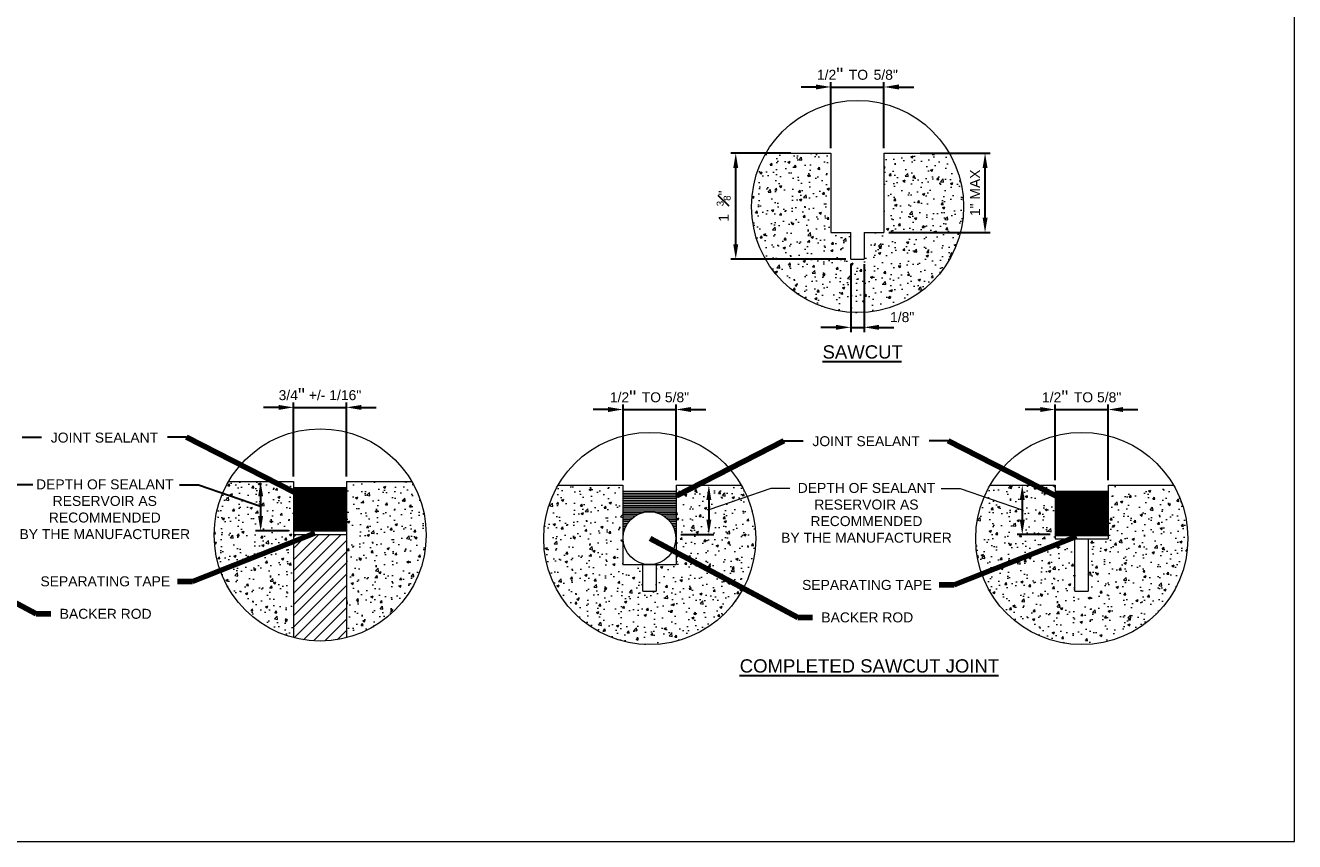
# Model space of a CAD drawing. Header units: inches. Extents: x -981 to -621, y 39 to 285.
# Tile 4 of 5: x -812 to -621, y 39 to 162. Entities that reach past the tile are written whole.
import ezdxf

# ---------------------------------------------------------------- set-up
doc = ezdxf.new("R2010")
doc.units = ezdxf.units.IN
doc.header["$MEASUREMENT"] = 0
doc.layers.get('DefPoints').update_dxf_attribs({"lineweight": 0})
for name, color, linetype, lineweight in [('C-Detl-Grph-Wt 0', 4, 'Continuous', 0), ('G-ANNO-DIMS', 2, 'Continuous', 0), ('G-ANNO-MASK', 1, 'Continuous', 0), ('G-ANNO-NOTE', 4, 'Continuous', 30), ('G-ANNO-PATT', 250, 'Continuous', 0), ('G-ANNO-TEXT', 2, 'Continuous', 30)]:
    doc.layers.add(name, color=color, linetype=linetype, lineweight=lineweight)
doc.layers.add('G-ANNO-NPLT', color=2, linetype='Continuous', lineweight=0, plot=False)
doc.styles.add("AEC_AC_05ArchDims-CC_1_1'", font='arial.ttf', dxfattribs={"height": 1.5})
doc.styles.add("AEC_AC_45Text-LeftTop_3-4_1'", font='arial.ttf', dxfattribs={"height": 2})
doc.styles.add('Style-Arial', font='arial.ttf')
doc.dimstyles.new("AEC_AC_05_Arch-Dims_1_1'", dxfattribs={"dimtxt": 1.5, "dimasz": 2.25, "dimexe": 0.75, "dimexo": 0.75, "dimgap": 0.75, "dimtad": 1, "dimdec": 4, "dimzin": 15, "dimdsep": 46, "dimlunit": 4, "dimtxsty": "AEC_AC_05ArchDims-CC_1_1'", "dimcen": 0.09, "dimclrd": 256, "dimclre": 256, "dimazin": 2, "dimtfac": 0.7, "dimtdec": 4, "dimtix": 1, "dimtmove": 1, "dimatfit": 3, "dimfxl": 1, "dimfrac": 1, "dimtolj": 1, "dimtzin": 15, "dimlwd": 30, "dimlwe": 30, "dimarcsym": 0})

# ---------------------------------------------------------------- blocks, each defined once
blk = doc.blocks.new('*D71')
at = {"layer": 'DefPoints', "color": 0, "transparency": 16777216}
for p in [(-705.11, 142.89), (-696.07, 142.89), (-687.77, 126.9)]:
    blk.add_point(p, dxfattribs=at)
at = {"layer": 'G-ANNO-DIMS', "lineweight": 30, "transparency": 16777216}
for p, q in [((-696.82, 142.89), (-705.86, 142.89)), ((-705.11, 129.15), (-705.11, 140.64)), ((-688.52, 126.9), (-705.86, 126.9))]:
    blk.add_line(p, q, dxfattribs=at)
at = {"layer": 'G-ANNO-DIMS', "transparency": 16777216}
for points in [[(-705.49, 140.64), (-704.74, 140.64), (-705.11, 142.89)], [(-705.49, 129.15), (-704.74, 129.15), (-705.11, 126.9)]]:
    blk.add_solid(points, dxfattribs=at)
at = {"layer": 'G-ANNO-DIMS', "color": 0, "lineweight": 30, "transparency": 16777216, "insert": (-706.94, 134.9), "char_height": 1.5, "attachment_point": 5, "rotation": 90, "style": "AEC_AC_05ArchDims-CC_1_1'"}
blk.add_mtext('\\A1;1  {\\H0.7x;\\S3#8;}"', dxfattribs=at)
blk = doc.blocks.new('*D72')
at = {"layer": 'DefPoints', "color": 0, "transparency": 16777216}
for p in [(-678.07, 142.89), (-667.52, 142.89), (-682.77, 130.9)]:
    blk.add_point(p, dxfattribs=at)
at = {"layer": 'G-ANNO-DIMS', "lineweight": 30, "transparency": 16777216}
for p, q in [((-677.32, 142.89), (-666.77, 142.89)), ((-667.52, 133.15), (-667.52, 140.64)), ((-682.02, 130.9), (-666.77, 130.9))]:
    blk.add_line(p, q, dxfattribs=at)
at = {"layer": 'G-ANNO-DIMS', "transparency": 16777216}
for points in [[(-667.89, 140.64), (-667.14, 140.64), (-667.52, 142.89)], [(-667.89, 133.15), (-667.14, 133.15), (-667.52, 130.9)]]:
    blk.add_solid(points, dxfattribs=at)
at = {"layer": 'G-ANNO-DIMS', "color": 0, "lineweight": 30, "transparency": 16777216, "insert": (-669.02, 136.9), "char_height": 1.5, "attachment_point": 5, "rotation": 90, "style": "AEC_AC_05ArchDims-CC_1_1'"}
blk.add_mtext('\\A1;1" MAX', dxfattribs=at)
blk = doc.blocks.new('*D63')
at = {"layer": 'DefPoints', "color": 0, "transparency": 16777216}
for p in [(-776.76, 93.4), (-776.76, 85.95), (-771.8, 85.95)]:
    blk.add_point(p, dxfattribs=at)
at = {"layer": 'G-ANNO-DIMS', "lineweight": 30, "transparency": 16777216}
for p, q in [((-776.76, 91.15), (-776.76, 88.2)), ((-772.55, 85.95), (-777.51, 85.95))]:
    blk.add_line(p, q, dxfattribs=at)
at = {"layer": 'G-ANNO-DIMS', "transparency": 16777216}
for points in [[(-777.13, 91.15), (-776.38, 91.15), (-776.76, 93.4)], [(-777.13, 88.2), (-776.38, 88.2), (-776.76, 85.95)]]:
    blk.add_solid(points, dxfattribs=at)
blk = doc.blocks.new('*D64')
at = {"layer": 'DefPoints', "color": 0, "transparency": 16777216}
for p in [(-661.91, 92.86), (-661.91, 85.41), (-656.96, 85.41)]:
    blk.add_point(p, dxfattribs=at)
at = {"layer": 'G-ANNO-DIMS', "lineweight": 30, "transparency": 16777216}
for p, q in [((-661.91, 90.61), (-661.91, 87.66)), ((-657.71, 85.41), (-662.66, 85.41))]:
    blk.add_line(p, q, dxfattribs=at)
at = {"layer": 'G-ANNO-DIMS', "transparency": 16777216}
for points in [[(-662.29, 90.61), (-661.54, 90.61), (-661.91, 92.86)], [(-662.29, 87.66), (-661.54, 87.66), (-661.91, 85.41)]]:
    blk.add_solid(points, dxfattribs=at)
blk = doc.blocks.new('*D78')
at = {"layer": 'DefPoints', "color": 0, "transparency": 16777216}
for p in [(-763.81, 104.57), (-771.8, 93.4), (-763.81, 93.4)]:
    blk.add_point(p, dxfattribs=at)
at = {"layer": 'G-ANNO-DIMS', "lineweight": 30, "transparency": 16777216}
for p, q in [((-771.8, 94.15), (-771.8, 105.32)), ((-763.81, 94.15), (-763.81, 105.32)), ((-774.05, 104.57), (-776.3, 104.57)), ((-771.8, 104.57), (-763.81, 104.57)), ((-761.56, 104.57), (-759.31, 104.57))]:
    blk.add_line(p, q, dxfattribs=at)
at = {"layer": 'G-ANNO-DIMS', "transparency": 16777216}
for points in [[(-774.05, 104.94), (-774.05, 104.19), (-771.8, 104.57)], [(-761.56, 104.94), (-761.56, 104.19), (-763.81, 104.57)]]:
    blk.add_solid(points, dxfattribs=at)
at = {"layer": 'G-ANNO-DIMS', "color": 0, "lineweight": 30, "transparency": 16777216, "insert": (-767.81, 106.4), "char_height": 1.5, "attachment_point": 5, "style": "AEC_AC_05ArchDims-CC_1_1'"}
blk.add_mtext('\\A1;3/4{\\H1.42857x;"} +/- 1/16" ', dxfattribs=at)
blk = doc.blocks.new('*D69')
at = {"layer": 'DefPoints', "color": 0, "transparency": 16777216}
for p in [(-709.17, 92.86), (-714.12, 85.41), (-709.17, 85.41)]:
    blk.add_point(p, dxfattribs=at)
at = {"layer": 'G-ANNO-DIMS', "lineweight": 30, "transparency": 16777216}
for p, q in [((-709.17, 90.61), (-709.17, 87.66)), ((-713.37, 85.41), (-708.42, 85.41))]:
    blk.add_line(p, q, dxfattribs=at)
at = {"layer": 'G-ANNO-DIMS', "transparency": 16777216}
for points in [[(-709.54, 90.61), (-708.79, 90.61), (-709.17, 92.86)], [(-709.54, 87.66), (-708.79, 87.66), (-709.17, 85.41)]]:
    blk.add_solid(points, dxfattribs=at)
blk = doc.blocks.new('*D80')
at = {"layer": 'DefPoints', "color": 0, "transparency": 16777216}
for p in [(-714.12, 104.25), (-722.11, 92.86), (-714.12, 92.86)]:
    blk.add_point(p, dxfattribs=at)
at = {"layer": 'G-ANNO-DIMS', "lineweight": 30, "transparency": 16777216}
for p, q in [((-724.36, 104.25), (-726.61, 104.25)), ((-722.11, 93.61), (-722.11, 105)), ((-722.11, 104.25), (-714.12, 104.25)), ((-714.12, 93.61), (-714.12, 105)), ((-711.87, 104.25), (-709.62, 104.25))]:
    blk.add_line(p, q, dxfattribs=at)
at = {"layer": 'G-ANNO-DIMS', "transparency": 16777216}
for points in [[(-724.36, 104.62), (-724.36, 103.87), (-722.11, 104.25)], [(-711.87, 104.62), (-711.87, 103.87), (-714.12, 104.25)]]:
    blk.add_solid(points, dxfattribs=at)
at = {"layer": 'G-ANNO-DIMS', "color": 0, "lineweight": 30, "transparency": 16777216, "insert": (-718.12, 106.08), "char_height": 1.5, "attachment_point": 5, "style": "AEC_AC_05ArchDims-CC_1_1'"}
blk.add_mtext('\\A1;1/2{\\H1.42857x;" }TO 5/8"', dxfattribs=at)
blk = doc.blocks.new('*D79')
at = {"layer": 'DefPoints', "color": 0, "transparency": 16777216}
for p in [(-648.96, 104.25), (-656.96, 92.86), (-648.96, 92.86)]:
    blk.add_point(p, dxfattribs=at)
at = {"layer": 'G-ANNO-DIMS', "lineweight": 30, "transparency": 16777216}
for p, q in [((-659.21, 104.25), (-661.46, 104.25)), ((-656.96, 93.61), (-656.96, 105)), ((-656.96, 104.25), (-648.96, 104.25)), ((-648.96, 93.61), (-648.96, 105)), ((-646.71, 104.25), (-644.46, 104.25))]:
    blk.add_line(p, q, dxfattribs=at)
at = {"layer": 'G-ANNO-DIMS', "transparency": 16777216}
for points in [[(-659.21, 104.62), (-659.21, 103.87), (-656.96, 104.25)], [(-646.71, 104.62), (-646.71, 103.87), (-648.96, 104.25)]]:
    blk.add_solid(points, dxfattribs=at)
at = {"layer": 'G-ANNO-DIMS', "color": 0, "lineweight": 30, "transparency": 16777216, "insert": (-652.96, 106.08), "char_height": 1.5, "attachment_point": 5, "style": "AEC_AC_05ArchDims-CC_1_1'"}
blk.add_mtext('\\A1;1/2{\\H1.42857x;" }TO 5/8" ', dxfattribs=at)
blk = doc.blocks.new('*D74')
at = {"layer": 'DefPoints', "color": 0, "transparency": 16777216}
for p in [(-682.77, 152.85), (-690.77, 142.89), (-682.77, 142.89)]:
    blk.add_point(p, dxfattribs=at)
at = {"layer": 'G-ANNO-DIMS', "lineweight": 30, "transparency": 16777216}
for p, q in [((-690.77, 143.64), (-690.77, 153.6)), ((-682.77, 143.64), (-682.77, 153.6)), ((-693.02, 152.85), (-695.27, 152.85)), ((-690.77, 152.85), (-682.77, 152.85)), ((-680.52, 152.85), (-678.27, 152.85))]:
    blk.add_line(p, q, dxfattribs=at)
at = {"layer": 'G-ANNO-DIMS', "transparency": 16777216}
for points in [[(-693.02, 153.23), (-693.02, 152.48), (-690.77, 152.85)], [(-680.52, 153.23), (-680.52, 152.48), (-682.77, 152.85)]]:
    blk.add_solid(points, dxfattribs=at)
at = {"layer": 'G-ANNO-DIMS', "color": 0, "lineweight": 30, "transparency": 16777216, "insert": (-686.77, 154.68), "char_height": 1.5, "attachment_point": 5, "style": "AEC_AC_05ArchDims-CC_1_1'"}
blk.add_mtext('\\A1;1/2{\\H1.42857x;" }TO{\\H1.42857x; }5/8"', dxfattribs=at)
blk = doc.blocks.new('*D73')
at = {"layer": 'DefPoints', "color": 0, "transparency": 16777216}
for p in [(-687.77, 126.9), (-685.77, 126.9), (-685.77, 116.63)]:
    blk.add_point(p, dxfattribs=at)
at = {"layer": 'G-ANNO-DIMS', "lineweight": 30, "transparency": 16777216}
for p, q in [((-687.77, 126.15), (-687.77, 115.88)), ((-685.77, 126.15), (-685.77, 115.88)), ((-690.02, 116.63), (-692.27, 116.63)), ((-687.77, 116.63), (-685.77, 116.63)), ((-683.52, 116.63), (-681.27, 116.63))]:
    blk.add_line(p, q, dxfattribs=at)
at = {"layer": 'G-ANNO-DIMS', "transparency": 16777216}
for points in [[(-690.02, 117.01), (-690.02, 116.26), (-687.77, 116.63)], [(-683.52, 117.01), (-683.52, 116.26), (-685.77, 116.63)]]:
    blk.add_solid(points, dxfattribs=at)
at = {"layer": 'G-ANNO-DIMS', "color": 0, "lineweight": 30, "transparency": 16777216, "insert": (-680.02, 118.16), "char_height": 1.5, "attachment_point": 5, "style": "AEC_AC_05ArchDims-CC_1_1'"}
blk.add_mtext('\\A1;1/8"', dxfattribs=at)

msp = doc.modelspace()

# ---------------------------------------------------------------- hatches: boundary and pattern name
at = {"layer": 'G-ANNO-PATT'}
h = msp.add_hatch(dxfattribs=at)
h.set_pattern_fill('AR-CONC', color=256, style=0, pattern_type=2)
h.set_pattern_definition([(50, (-694.247, 129.4916), (3.5863, -0.31376), [0.375, -4.125]), (355, (-694.247, 129.4916), (-0.69376, 3.76096), [0.3, -3.3]), (100.451, (-693.948, 129.4654), (2.89254, 3.4472), [0.3187, -3.5057]), (46.184, (-694.247, 130.4916), (5.3362, -0.8276), [0.5625, -6.1875]), (96.636, (-693.802, 130.4226), (4.6733, 4.8706), [0.47805, -5.2586]), (351.184, (-694.247, 130.4916), (4.6733, 4.8706), [0.45, -4.95]), (21, (-693.747, 130.2416), (2.98453, -2.0131), [0.375, -4.125]), (326, (-693.747, 130.2416), (1.2166, 3.62575), [0.3, -3.3]), (71.451, (-693.498, 130.0738), (4.2011, 1.61266), [0.3187, -3.5057]), (37.5, (-694.2469, 129.4916), (0.0608, 1.66447), [0, -3.26, 0, -3.35, 0, -3.3125]), (7.5, (-694.2469, 129.4916), (1.31535, 1.97206), [0, -1.91, 0, -3.185, 0, -1.2625]), (327.5, (-695.3619, 129.4916), (2.66911, -0.112774), [0, -1.25, 0, -3.9, 0, -5.175]), (317.5, (-695.8619, 129.4916), (2.91593, 0.50052), [0, -1.625, 0, -2.59, 0, -3.675])])
h.paths.add_polyline_path([(-672.92916, 142.89259), (-682.77138, 142.89259), (-682.77138, 130.90054), (-685.7694, 130.90054), (-685.7694, 126.90319), (-687.76807, 126.90319), (-687.76807, 130.90054), (-690.76608, 130.90054), (-690.76608, 142.89259), (-700.55166, 142.89259), (-700.55245, 142.89305, 1.740917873)])
h = msp.add_hatch(dxfattribs=at)
h.set_pattern_fill('AR-CONC', color=256, style=0, pattern_type=2)
h.set_pattern_definition([(50, (-775.321, 77.3886), (3.5863, -0.31376), [0.375, -4.125]), (355, (-775.321, 77.3886), (-0.69376, 3.76096), [0.3, -3.3]), (100.451, (-775.022, 77.3625), (2.89254, 3.4472), [0.3187, -3.5057]), (46.184, (-775.321, 78.3886), (5.3362, -0.8276), [0.5625, -6.1875]), (96.636, (-774.876, 78.3197), (4.6733, 4.8706), [0.478, -5.2586]), (351.184, (-775.321, 78.3886), (4.6733, 4.8706), [0.45, -4.95]), (21, (-774.821, 78.1386), (2.98453, -2.0131), [0.375, -4.125]), (326, (-774.821, 78.1386), (1.2166, 3.62575), [0.3, -3.3]), (71.451, (-774.5722, 77.971), (4.2011, 1.61266), [0.3187, -3.5057]), (37.5, (-775.3209, 77.3886), (0.0608, 1.66447), [0, -3.26, 0, -3.35, 0, -3.3125]), (7.5, (-775.321, 77.3886), (1.31535, 1.97206), [0, -1.91, 0, -3.185, 0, -1.2625]), (327.5, (-776.4359, 77.3886), (2.66911, -0.11277), [0, -1.25, 0, -3.9, 0, -5.175]), (317.5, (-776.936, 77.3886), (2.91593, 0.50052), [0, -1.625, 0, -2.59, 0, -3.675])])
h.paths.add_polyline_path([(-771.80461, 69.87584), (-771.80439, 69.87668), (-771.80439, 71.43755), (-771.80439, 73.13326), (-771.80439, 74.82896), (-771.80439, 76.52466), (-771.80439, 78.22195), (-771.80439, 79.91606), (-771.80439, 81.61335), (-771.80439, 83.30905), (-771.80439, 85.00634), (-771.80439, 85.41242), (-771.80439, 85.94698), (-771.80439, 86.07864), (-771.80439, 86.21189), (-771.80439, 86.34672), (-771.80439, 86.47838), (-771.80439, 86.61162), (-771.80439, 86.74487), (-771.80439, 86.87811), (-771.80439, 87.01136), (-771.80439, 87.1446), (-771.80439, 87.27785), (-771.80439, 87.40951), (-771.80439, 87.54434), (-771.80439, 87.67758), (-771.80439, 87.80924), (-771.80439, 87.94407), (-771.80439, 88.07573), (-771.80439, 88.20898), (-771.80439, 88.34381), (-771.80439, 88.47547), (-771.80439, 88.60871), (-771.80439, 88.74037), (-771.80439, 88.8752), (-771.80439, 89.00845), (-771.80439, 89.1401), (-771.80439, 89.27494), (-771.80439, 89.40659), (-771.80439, 89.53984), (-771.80439, 89.67467), (-771.80439, 89.80633), (-771.80439, 89.93957), (-771.80439, 90.07441), (-771.80439, 90.20606), (-771.80439, 90.33931), (-771.80439, 90.47414), (-771.80439, 90.6058), (-771.80439, 90.73904), (-771.80439, 90.87388), (-771.80439, 91.00553), (-771.80439, 91.13878), (-771.80439, 91.27361), (-771.80439, 91.40527), (-771.80439, 91.53851), (-771.80439, 91.67335), (-771.80439, 91.805), (-771.80439, 91.93825), (-771.80439, 92.07308), (-771.80439, 92.20474), (-771.80439, 92.33798), (-771.80439, 92.47282), (-771.80439, 93.40394), (-781.58838, 93.40394), (-781.58897, 93.40429, 0.496725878)])
h = msp.add_hatch(dxfattribs=at)
h.set_pattern_fill('AR-CONC', color=256, style=0, pattern_type=2)
h.set_pattern_definition([(50, (-759.4158, 78.9256), (3.5863, -0.31376), [0.375, -4.125]), (355, (-759.4158, 78.9256), (-0.69376, 3.761), [0.3, -3.3]), (100.451, (-759.117, 78.8995), (2.89254, 3.4472), [0.3187, -3.5057]), (46.184, (-759.4158, 79.9256), (5.3362, -0.8276), [0.5625, -6.1875]), (96.636, (-758.971, 79.8566), (4.6733, 4.8706), [0.478, -5.2586]), (351.184, (-759.416, 79.9256), (4.6733, 4.8706), [0.45, -4.95]), (21, (-758.9158, 79.6756), (2.98453, -2.0131), [0.375, -4.125]), (326, (-758.9158, 79.6756), (1.2166, 3.62575), [0.3, -3.3]), (71.451, (-758.667, 79.508), (4.2011, 1.61266), [0.3187, -3.5057]), (37.5, (-759.4158, 78.9256), (0.0608, 1.66447), [0, -3.26, 0, -3.35, 0, -3.3125]), (7.5, (-759.4158, 78.9256), (1.31535, 1.97206), [0, -1.91, 0, -3.185, 0, -1.2625]), (327.5, (-760.5308, 78.9256), (2.66911, -0.11277), [0, -1.25, 0, -3.9, 0, -5.175]), (317.5, (-761.0308, 78.9256), (2.91593, 0.50052), [0, -1.625, 0, -2.59, 0, -3.675])])
h.paths.add_polyline_path([(-753.96471, 93.40436), (-753.96542, 93.40394), (-763.80969, 93.40394), (-763.80969, 92.47282), (-763.80969, 92.33798), (-763.80969, 92.20474), (-763.80969, 92.07308), (-763.80969, 91.93825), (-763.80969, 91.805), (-763.80969, 91.67335), (-763.80969, 91.53851), (-763.80969, 91.40527), (-763.80969, 91.27361), (-763.80969, 91.13878), (-763.80969, 91.00553), (-763.80969, 90.87388), (-763.80969, 90.73904), (-763.80969, 90.6058), (-763.80969, 90.47414), (-763.80969, 90.33931), (-763.80969, 90.20606), (-763.80969, 90.07441), (-763.80969, 89.93957), (-763.80969, 89.80633), (-763.80969, 89.67467), (-763.80969, 89.53984), (-763.80969, 89.40659), (-763.80969, 89.27494), (-763.80969, 89.1401), (-763.80969, 89.00845), (-763.80969, 88.8752), (-763.80969, 88.74037), (-763.80969, 88.60871), (-763.80969, 88.47547), (-763.80969, 88.34381), (-763.80969, 88.20898), (-763.80969, 88.07573), (-763.80969, 87.94407), (-763.80969, 87.80924), (-763.80969, 87.67758), (-763.80969, 87.54434), (-763.80969, 87.40951), (-763.80969, 87.27785), (-763.80969, 87.1446), (-763.80969, 87.01136), (-763.80969, 86.87811), (-763.80969, 86.74487), (-763.80969, 86.61162), (-763.80969, 86.47838), (-763.80969, 86.34672), (-763.80969, 86.21189), (-763.80969, 86.07864), (-763.80969, 85.94698), (-763.80969, 85.41242), (-763.80969, 84.51936), (-763.80969, 82.82366), (-763.80969, 81.12796), (-763.80969, 79.43225), (-763.80969, 77.73655), (-763.80969, 76.03927), (-763.80969, 74.34515), (-763.80969, 72.64786), (-763.80969, 70.95216), (-763.80969, 69.86017, 0.49794942)])
h = msp.add_hatch(dxfattribs=at)
h.set_pattern_fill('AR-CONC', color=256, style=0, pattern_type=2)
h.set_pattern_definition([(50, (-727.1536, 82.1804), (3.5863, -0.31376), [0.375, -4.125]), (355, (-727.1536, 82.1804), (-0.69376, 3.76096), [0.3, -3.3]), (100.451, (-726.8547, 82.1543), (2.89254, 3.4472), [0.3187, -3.5057]), (46.184, (-727.1536, 83.1804), (5.3362, -0.8276), [0.5625, -6.1875]), (96.636, (-726.709, 83.1114), (4.6733, 4.8706), [0.47805, -5.2586]), (351.184, (-727.1536, 83.1804), (4.6733, 4.8706), [0.45, -4.95]), (21, (-726.6536, 82.9304), (2.98453, -2.0131), [0.375, -4.125]), (326, (-726.6536, 82.9304), (1.2166, 3.62575), [0.3, -3.3]), (71.451, (-726.405, 82.7626), (4.2011, 1.61266), [0.3187, -3.5057]), (37.5, (-727.1536, 82.1804), (0.0608, 1.66447), [0, -3.26, 0, -3.35, 0, -3.3125]), (7.5, (-727.1536, 82.1804), (1.31535, 1.97206), [0, -1.91, 0, -3.185, 0, -1.2625]), (327.5, (-728.2686, 82.1804), (2.66911, -0.112774), [0, -1.25, 0, -3.9, 0, -5.175]), (317.5, (-728.7686, 82.1804), (2.91593, 0.50052), [0, -1.625, 0, -2.59, 0, -3.675])])
h.paths.add_polyline_path([(-704.2748, 92.8646), (-704.27483, 92.86458), (-714.1191, 92.86458), (-714.1191, 91.93028), (-714.1191, 91.66538), (-714.1191, 91.39571), (-714.1191, 91.13081), (-714.1191, 90.86591), (-714.1191, 90.59624), (-714.1191, 90.33134), (-714.1191, 90.06644), (-714.1191, 89.79677), (-714.1191, 89.53187), (-714.1191, 89.26697), (-714.1191, 89.00048), (-714.1191, 88.7324), (-714.1191, 88.4675), (-714.1191, 88.20101), (-714.1191, 87.93293), (-714.1191, 87.66803), (-714.1191, 87.40154), (-714.1191, 87.13346), (-714.1191, 86.86856), (-714.1191, 86.60207), (-714.1191, 86.33399), (-714.1191, 86.06909), (-714.1191, 85.8026), (-714.1191, 85.53452), (-714.1191, 84.85475), (-714.1191, 80.87253), (-717.11711, 80.87253), (-717.11711, 76.87518), (-719.11579, 76.87518), (-719.11579, 80.87253), (-722.1138, 80.87253), (-722.1138, 84.85475), (-722.1138, 85.53452), (-722.1138, 85.8026), (-722.1138, 86.06909), (-722.1138, 86.33399), (-722.1138, 86.60207), (-722.1138, 86.86856), (-722.1138, 87.13346), (-722.1138, 87.40154), (-722.1138, 87.66803), (-722.1138, 87.93293), (-722.1138, 88.20101), (-722.1138, 88.4675), (-722.1138, 88.7324), (-722.1138, 89.00048), (-722.1138, 89.26697), (-722.1138, 89.53187), (-722.1138, 89.79677), (-722.1138, 90.06644), (-722.1138, 90.33134), (-722.1138, 90.59624), (-722.1138, 90.86591), (-722.1138, 91.13081), (-722.1138, 91.39571), (-722.1138, 91.66538), (-722.1138, 91.93028), (-722.1138, 92.86458), (-731.89718, 92.86458, 1.741032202)])
h = msp.add_hatch(dxfattribs=at)
h.set_pattern_fill('AR-CONC', color=256, style=0, pattern_type=2)
h.set_pattern_definition([(50, (-656.6648, 73.501), (3.5863, -0.31376), [0.375, -4.125]), (355, (-656.665, 73.501), (-0.69376, 3.76096), [0.3, -3.3]), (100.451, (-656.366, 73.4748), (2.89254, 3.4472), [0.3187, -3.5057]), (46.184, (-656.665, 74.501), (5.3362, -0.8276), [0.5625, -6.1875]), (96.636, (-656.22, 74.432), (4.6733, 4.8706), [0.47805, -5.2586]), (351.184, (-656.665, 74.501), (4.6733, 4.8706), [0.45, -4.95]), (21, (-656.1648, 74.251), (2.98453, -2.0131), [0.375, -4.125]), (326, (-656.165, 74.251), (1.2166, 3.62575), [0.3, -3.3]), (71.451, (-655.916, 74.0832), (4.2011, 1.61266), [0.3187, -3.5057]), (37.5, (-656.6648, 73.501), (0.0608, 1.66447), [0, -3.26, 0, -3.35, 0, -3.3125]), (7.5, (-656.6648, 73.501), (1.31535, 1.97206), [0, -1.91, 0, -3.185, 0, -1.2625]), (327.5, (-657.7798, 73.501), (2.66911, -0.112774), [0, -1.25, 0, -3.9, 0, -5.175]), (317.5, (-658.2798, 73.501), (2.91593, 0.50052), [0, -1.625, 0, -2.59, 0, -3.675])])
h.paths.add_polyline_path([(-639.12011, 92.86458), (-648.96388, 92.86458), (-648.96388, 91.93345), (-648.96388, 91.79862), (-648.96388, 91.66538), (-648.96388, 91.53372), (-648.96388, 91.39889), (-648.96388, 91.26564), (-648.96388, 91.13398), (-648.96388, 90.99915), (-648.96388, 90.86591), (-648.96388, 90.73425), (-648.96388, 90.601), (-648.96388, 90.46617), (-648.96388, 90.33451), (-648.96388, 90.20127), (-648.96388, 90.06644), (-648.96388, 89.93636), (-648.96388, 89.80153), (-648.96388, 89.6667), (-648.96388, 89.53663), (-648.96388, 89.4018), (-648.96388, 89.27014), (-648.96388, 89.13689), (-648.96388, 89.00206), (-648.96388, 88.8704), (-648.96388, 88.73716), (-648.96388, 88.6055), (-648.96388, 88.47067), (-648.96388, 88.33742), (-648.96388, 88.20577), (-648.96388, 88.07093), (-648.96388, 87.93769), (-648.96388, 87.80603), (-648.96388, 87.6712), (-648.96388, 87.53795), (-648.96388, 87.4063), (-648.96388, 87.27305), (-648.96388, 87.13822), (-648.96388, 87.00656), (-648.96388, 86.87332), (-648.96388, 86.73848), (-648.96388, 86.60841), (-648.96388, 86.47358), (-648.96388, 86.33875), (-648.96388, 86.20868), (-648.96388, 86.07385), (-648.96388, 85.94219), (-648.96388, 85.80894), (-648.96388, 85.67411), (-648.96388, 85.54245), (-648.96388, 85.40921), (-648.96388, 85.27755), (-648.96388, 84.74298), (-651.96189, 84.74298), (-651.96189, 76.87518), (-653.96057, 76.87518), (-653.96057, 84.74298), (-656.95858, 84.74298), (-656.95858, 85.27755), (-656.95858, 85.40921), (-656.95858, 85.54245), (-656.95858, 85.67411), (-656.95858, 85.80894), (-656.95858, 85.94219), (-656.95858, 86.07385), (-656.95858, 86.20868), (-656.95858, 86.33875), (-656.95858, 86.47358), (-656.95858, 86.60841), (-656.95858, 86.73848), (-656.95858, 86.87332), (-656.95858, 87.00656), (-656.95858, 87.13822), (-656.95858, 87.27305), (-656.95858, 87.4063), (-656.95858, 87.53795), (-656.95858, 87.6712), (-656.95858, 87.80603), (-656.95858, 87.93769), (-656.95858, 88.07093), (-656.95858, 88.20577), (-656.95858, 88.33742), (-656.95858, 88.47067), (-656.95858, 88.6055), (-656.95858, 88.73716), (-656.95858, 88.8704), (-656.95858, 89.00206), (-656.95858, 89.13689), (-656.95858, 89.27014), (-656.95858, 89.4018), (-656.95858, 89.53663), (-656.95858, 89.6667), (-656.95858, 89.80153), (-656.95858, 89.93636), (-656.95858, 90.06644), (-656.95858, 90.20127), (-656.95858, 90.33451), (-656.95858, 90.46617), (-656.95858, 90.601), (-656.95858, 90.73425), (-656.95858, 90.86591), (-656.95858, 90.99915), (-656.95858, 91.13398), (-656.95858, 91.26564), (-656.95858, 91.39889), (-656.95858, 91.53372), (-656.95858, 91.66538), (-656.95858, 91.79862), (-656.95858, 91.93345), (-656.95858, 92.86458), (-666.74249, 92.86458, 1.741030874)])

# ---------------------------------------------------------------- linework, layer by layer
at = {"layer": 'C-Detl-Grph-Wt 0'}
for p, q in [((-700.55166, 142.89259, 0.00197), (-690.76608, 142.89259, 0.00197)), ((-690.76608, 142.89259, 0.00197), (-690.76608, 130.90054, 0.00197)), ((-682.77138, 142.89259, 0.00197), (-682.77138, 130.90054, 0.00197)), ((-682.77138, 142.89259, 0.00197), (-672.9287, 142.89259, 0.00197)), ((-690.76608, 130.90054, 0.00197), (-687.76807, 130.90054, 0.00197)), ((-687.76807, 126.90319, 0.00197), (-687.76807, 130.90054, 0.00197)), ((-685.7694, 130.90054, 0.00197), (-685.7694, 126.90319, 0.00197)), ((-685.7694, 130.90054, 0.00197), (-682.77138, 130.90054, 0.00197)), ((-687.76807, 126.90319, 0.00197), (-685.7694, 126.90319, 0.00197)), ((-781.58838, 93.40394, 0.00197), (-771.80439, 93.40394, 0.00197)), ((-771.80439, 93.40394, 0.00197), (-771.80439, 69.87668, 0.00197)), ((-771.80439, 92.47282, 0.00197), (-763.80969, 92.47282, 0.00197)), ((-771.80439, 92.33798, 0.00197), (-763.80969, 92.33798, 0.00197)), ((-771.80439, 92.20474, 0.00197), (-763.80969, 92.20474, 0.00197)), ((-771.80439, 92.07308, 0.00197), (-763.80969, 92.07308, 0.00197)), ((-771.80439, 91.93825, 0.00197), (-763.80969, 91.93825, 0.00197)), ((-763.80969, 93.40394, 0.00197), (-763.80969, 69.85924, 0.00197)), ((-763.80969, 93.40394, 0.00197), (-753.96542, 93.40394, 0.00197)), ((-731.89779, 92.86458, 0.00197), (-722.1138, 92.86458, 0.00197)), ((-722.1138, 92.86458, 0.00197), (-722.1138, 80.87253, 0.00197)), ((-722.1138, 91.93028, 0.00197), (-714.1191, 91.93028, 0.00197)), ((-714.1191, 92.86458, 0.00197), (-714.1191, 80.87253, 0.00197)), ((-714.1191, 92.86458, 0.00197), (-704.27483, 92.86458, 0.00197)), ((-666.74257, 92.86458, 0.00197), (-656.95858, 92.86458, 0.00197)), ((-656.95858, 92.86458, 0.00197), (-656.95858, 84.74298, 0.00197)), ((-656.95858, 91.93345, 0.00197), (-648.96388, 91.93345, 0.00197)), ((-648.96388, 92.86458, 0.00197), (-648.96388, 84.74298, 0.00197)), ((-648.96388, 92.86458, 0.00197), (-639.11961, 92.86458, 0.00197)), ((-771.80439, 91.805, 0.00197), (-763.80969, 91.805, 0.00197)), ((-771.80439, 91.67335, 0.00197), (-763.80969, 91.67335, 0.00197)), ((-771.80439, 91.53851, 0.00197), (-763.80969, 91.53851, 0.00197)), ((-771.80439, 91.40527, 0.00197), (-763.80969, 91.40527, 0.00197)), ((-771.80439, 91.27361, 0.00197), (-763.80969, 91.27361, 0.00197)), ((-771.80439, 91.13878, 0.00197), (-763.80969, 91.13878, 0.00197)), ((-771.80439, 91.00553, 0.00197), (-763.80969, 91.00553, 0.00197)), ((-771.80439, 90.87388, 0.00197), (-763.80969, 90.87388, 0.00197)), ((-771.80439, 90.73904, 0.00197), (-763.80969, 90.73904, 0.00197)), ((-771.80439, 90.6058, 0.00197), (-763.80969, 90.6058, 0.00197)), ((-771.80439, 90.47414, 0.00197), (-763.80969, 90.47414, 0.00197)), ((-771.80439, 90.33931, 0.00197), (-763.80969, 90.33931, 0.00197)), ((-771.80439, 90.20606, 0.00197), (-763.80969, 90.20606, 0.00197)), ((-771.80439, 90.07441, 0.00197), (-763.80969, 90.07441, 0.00197)), ((-722.1138, 91.66538, 0.00197), (-714.1191, 91.66538, 0.00197)), ((-722.1138, 91.39571, 0.00197), (-714.1191, 91.39571, 0.00197)), ((-722.1138, 91.13081, 0.00197), (-714.1191, 91.13081, 0.00197)), ((-722.1138, 90.86591, 0.00197), (-714.1191, 90.86591, 0.00197)), ((-722.1138, 90.59624, 0.00197), (-714.1191, 90.59624, 0.00197)), ((-722.1138, 90.33134, 0.00197), (-714.1191, 90.33134, 0.00197)), ((-722.1138, 90.06644, 0.00197), (-714.1191, 90.06644, 0.00197)), ((-656.95858, 91.79862, 0.00197), (-648.96388, 91.79862, 0.00197)), ((-656.95858, 91.66538, 0.00197), (-648.96388, 91.66538, 0.00197)), ((-656.95858, 91.53372, 0.00197), (-648.96388, 91.53372, 0.00197)), ((-656.95858, 91.39889, 0.00197), (-648.96388, 91.39889, 0.00197)), ((-656.95858, 91.26564, 0.00197), (-648.96388, 91.26564, 0.00197)), ((-656.95858, 91.13398, 0.00197), (-648.96388, 91.13398, 0.00197)), ((-656.95858, 90.99915, 0.00197), (-648.96388, 90.99915, 0.00197)), ((-656.95858, 90.86591, 0.00197), (-648.96388, 90.86591, 0.00197)), ((-656.95858, 90.73425, 0.00197), (-648.96388, 90.73425, 0.00197)), ((-656.95858, 90.601, 0.00197), (-648.96388, 90.601, 0.00197)), ((-656.95858, 90.46617, 0.00197), (-648.96388, 90.46617, 0.00197)), ((-656.95858, 90.33451, 0.00197), (-648.96388, 90.33451, 0.00197)), ((-656.95858, 90.20127, 0.00197), (-648.96388, 90.20127, 0.00197)), ((-656.95858, 90.06644, 0.00197), (-648.96388, 90.06644, 0.00197)), ((-771.80439, 89.93957, 0.00197), (-763.80969, 89.93957, 0.00197)), ((-771.80439, 89.80633, 0.00197), (-763.80969, 89.80633, 0.00197)), ((-771.80439, 89.67467, 0.00197), (-763.80969, 89.67467, 0.00197)), ((-771.80439, 89.53984, 0.00197), (-763.80969, 89.53984, 0.00197)), ((-771.80439, 89.40659, 0.00197), (-763.80969, 89.40659, 0.00197)), ((-771.80439, 89.27494, 0.00197), (-763.80969, 89.27494, 0.00197)), ((-771.80439, 89.1401, 0.00197), (-763.80969, 89.1401, 0.00197)), ((-771.80439, 89.00845, 0.00197), (-763.80969, 89.00845, 0.00197)), ((-771.80439, 88.8752, 0.00197), (-763.80969, 88.8752, 0.00197)), ((-771.80439, 88.74037, 0.00197), (-763.80969, 88.74037, 0.00197)), ((-771.80439, 88.60871, 0.00197), (-763.80969, 88.60871, 0.00197)), ((-771.80439, 88.47547, 0.00197), (-763.80969, 88.47547, 0.00197)), ((-771.80439, 88.34381, 0.00197), (-763.80969, 88.34381, 0.00197)), ((-771.80439, 88.20898, 0.00197), (-763.80969, 88.20898, 0.00197)), ((-771.80439, 88.07573, 0.00197), (-763.80969, 88.07573, 0.00197)), ((-722.1138, 89.79677, 0.00197), (-714.1191, 89.79677, 0.00197)), ((-722.1138, 89.53187, 0.00197), (-714.1191, 89.53187, 0.00197)), ((-722.1138, 89.26697, 0.00197), (-714.1191, 89.26697, 0.00197)), ((-722.1138, 89.00048, 0.00197), (-714.1191, 89.00048, 0.00197)), ((-722.1138, 88.7324, 0.00197), (-719.03647, 88.7324, 0.00197)), ((-722.1138, 88.4675, 0.00197), (-719.80739, 88.4675, 0.00197)), ((-722.1138, 88.20101, 0.00197), (-720.2912, 88.20101, 0.00197)), ((-717.21863, 88.7324, 0.00197), (-714.1191, 88.7324, 0.00197)), ((-716.44771, 88.4675, 0.00197), (-714.1191, 88.4675, 0.00197)), ((-715.96549, 88.20101, 0.00197), (-714.1191, 88.20101, 0.00197)), ((-656.95858, 89.93636, 0.00197), (-648.96388, 89.93636, 0.00197)), ((-656.95858, 89.80153, 0.00197), (-648.96388, 89.80153, 0.00197)), ((-656.95858, 89.6667, 0.00197), (-648.96388, 89.6667, 0.00197)), ((-656.95858, 89.53663, 0.00197), (-648.96388, 89.53663, 0.00197)), ((-656.95858, 89.4018, 0.00197), (-648.96388, 89.4018, 0.00197)), ((-656.95858, 89.27014, 0.00197), (-648.96388, 89.27014, 0.00197)), ((-656.95858, 89.13689, 0.00197), (-648.96388, 89.13689, 0.00197)), ((-656.95858, 89.00206, 0.00197), (-648.96388, 89.00206, 0.00197)), ((-656.95858, 88.8704, 0.00197), (-648.96388, 88.8704, 0.00197)), ((-656.95858, 88.73716, 0.00197), (-648.96388, 88.73716, 0.00197)), ((-656.95858, 88.6055, 0.00197), (-648.96388, 88.6055, 0.00197)), ((-656.95858, 88.47067, 0.00197), (-648.96388, 88.47067, 0.00197)), ((-656.95858, 88.33742, 0.00197), (-648.96388, 88.33742, 0.00197)), ((-656.95858, 88.20577, 0.00197), (-648.96388, 88.20577, 0.00197)), ((-656.95858, 88.07093, 0.00197), (-648.96388, 88.07093, 0.00197)), ((-771.80439, 87.94407, 0.00197), (-763.80969, 87.94407, 0.00197)), ((-771.80439, 87.80924, 0.00197), (-763.80969, 87.80924, 0.00197)), ((-771.80439, 87.67758, 0.00197), (-763.80969, 87.67758, 0.00197)), ((-771.80439, 87.54434, 0.00197), (-763.80969, 87.54434, 0.00197)), ((-771.80439, 87.40951, 0.00197), (-763.80969, 87.40951, 0.00197)), ((-771.80439, 87.27785, 0.00197), (-763.80969, 87.27785, 0.00197)), ((-771.80439, 87.1446, 0.00197), (-763.80969, 87.1446, 0.00197)), ((-771.80439, 87.01136, 0.00197), (-763.80969, 87.01136, 0.00197)), ((-771.80439, 86.87811, 0.00197), (-763.80969, 86.87811, 0.00197)), ((-771.80439, 86.74487, 0.00197), (-763.80969, 86.74487, 0.00197)), ((-771.80439, 86.61162, 0.00197), (-763.80969, 86.61162, 0.00197)), ((-771.80439, 86.47838, 0.00197), (-763.80969, 86.47838, 0.00197)), ((-771.80439, 86.34672, 0.00197), (-763.80969, 86.34672, 0.00197)), ((-771.80439, 86.21189, 0.00197), (-763.80969, 86.21189, 0.00197)), ((-722.1138, 87.93293, 0.00197), (-720.65445, 87.93293, 0.00197)), ((-722.1138, 87.66803, 0.00197), (-720.94791, 87.66803, 0.00197)), ((-722.1138, 87.40154, 0.00197), (-721.1906, 87.40154, 0.00197)), ((-722.1138, 87.13346, 0.00197), (-721.39364, 87.13346, 0.00197)), ((-722.1138, 86.86856, 0.00197), (-721.56496, 86.86856, 0.00197)), ((-722.1138, 86.60207, 0.00197), (-721.70613, 86.60207, 0.00197)), ((-722.1138, 86.33399, 0.00197), (-721.8251, 86.33399, 0.00197)), ((-715.59907, 87.93293, 0.00197), (-714.1191, 87.93293, 0.00197)), ((-715.30561, 87.66803, 0.00197), (-714.1191, 87.66803, 0.00197)), ((-715.0645, 87.40154, 0.00197), (-714.1191, 87.40154, 0.00197)), ((-714.85988, 87.13346, 0.00197), (-714.1191, 87.13346, 0.00197)), ((-714.69015, 86.86856, 0.00197), (-714.1191, 86.86856, 0.00197)), ((-714.54897, 86.60207, 0.00197), (-714.1191, 86.60207, 0.00197)), ((-714.42842, 86.33399, 0.00197), (-714.1191, 86.33399, 0.00197)), ((-656.95858, 87.93769, 0.00197), (-648.96388, 87.93769, 0.00197)), ((-656.95858, 87.80603, 0.00197), (-648.96388, 87.80603, 0.00197)), ((-656.95858, 87.6712, 0.00197), (-648.96388, 87.6712, 0.00197)), ((-656.95858, 87.53795, 0.00197), (-648.96388, 87.53795, 0.00197)), ((-656.95858, 87.4063, 0.00197), (-648.96388, 87.4063, 0.00197)), ((-656.95858, 87.27305, 0.00197), (-648.96388, 87.27305, 0.00197)), ((-656.95858, 87.13822, 0.00197), (-648.96388, 87.13822, 0.00197)), ((-656.95858, 87.00656, 0.00197), (-648.96388, 87.00656, 0.00197)), ((-656.95858, 86.87332, 0.00197), (-648.96388, 86.87332, 0.00197)), ((-656.95858, 86.73848, 0.00197), (-648.96388, 86.73848, 0.00197)), ((-656.95858, 86.60841, 0.00197), (-648.96388, 86.60841, 0.00197)), ((-656.95858, 86.47358, 0.00197), (-648.96388, 86.47358, 0.00197)), ((-656.95858, 86.33875, 0.00197), (-648.96388, 86.33875, 0.00197)), ((-656.95858, 86.20868, 0.00197), (-648.96388, 86.20868, 0.00197)), ((-771.80439, 86.07864, 0.00197), (-763.80969, 86.07864, 0.00197)), ((-771.80439, 85.94698, 0.00197), (-763.80969, 85.94698, 0.00197)), ((-771.80439, 79.91606, 0.00197), (-766.30645, 85.41242, 0.00197)), ((-771.80439, 78.22195, 0.00197), (-764.60916, 85.41242, 0.00197)), ((-771.80439, 85.41242, 0.00197), (-763.80969, 85.41242, 0.00197)), ((-771.80439, 81.61335, 0.00197), (-768.00215, 85.41242, 0.00197)), ((-771.80439, 83.30905, 0.00197), (-769.69626, 85.41242, 0.00197)), ((-771.80439, 85.00634, 0.00197), (-771.39355, 85.41242, 0.00197)), ((-771.80439, 76.52466, 0.00197), (-763.80969, 84.51936, 0.00197)), ((-722.1138, 86.06909, 0.00197), (-721.92028, 86.06909, 0.00197)), ((-722.1138, 85.8026, 0.00197), (-721.99642, 85.8026, 0.00197)), ((-722.1138, 85.53452, 0.00197), (-722.05035, 85.53452, 0.00197)), ((-714.33483, 86.06909, 0.00197), (-714.1191, 86.06909, 0.00197)), ((-714.25869, 85.8026, 0.00197), (-714.1191, 85.8026, 0.00197)), ((-714.20158, 85.53452, 0.00197), (-714.1191, 85.53452, 0.00197)), ((-656.95858, 86.07385, 0.00197), (-648.96388, 86.07385, 0.00197)), ((-656.95858, 85.94219, 0.00197), (-648.96388, 85.94219, 0.00197)), ((-656.95858, 85.80894, 0.00197), (-648.96388, 85.80894, 0.00197)), ((-656.95858, 85.67411, 0.00197), (-648.96388, 85.67411, 0.00197)), ((-656.95858, 85.54245, 0.00197), (-648.96388, 85.54245, 0.00197)), ((-656.95858, 85.40921, 0.00197), (-648.96388, 85.40921, 0.00197)), ((-656.95858, 85.27755, 0.00197), (-648.96388, 85.27755, 0.00197)), ((-656.95858, 84.74298, 0.00197), (-648.96388, 84.74298, 0.00197)), ((-653.96057, 76.87518, 0.00197), (-653.96057, 84.74298, 0.00197)), ((-651.96189, 84.74298, 0.00197), (-651.96189, 76.87518, 0.00197)), ((-771.80439, 74.82896, 0.00197), (-763.80969, 82.82366, 0.00197)), ((-771.80439, 73.13326, 0.00197), (-763.80969, 81.12796, 0.00197)), ((-722.1138, 80.87253, 0.00197), (-714.1191, 80.87253, 0.00197)), ((-719.11579, 76.87518, 0.00197), (-719.11579, 80.87253, 0.00197)), ((-717.11711, 80.87253, 0.00197), (-717.11711, 76.87518, 0.00197)), ((-771.80439, 71.43755, 0.00197), (-763.80969, 79.43225, 0.00197)), ((-771.69494, 69.84813, 0.00197), (-763.80969, 77.73655, 0.00197)), ((-719.11579, 76.87518, 0.00197), (-717.11711, 76.87518, 0.00197)), ((-653.96057, 76.87518, 0.00197), (-651.96189, 76.87518, 0.00197)), ((-770.28952, 69.55943, 0.00197), (-763.80969, 76.03927, 0.00197)), ((-768.76196, 69.38971, 0.00197), (-763.80969, 74.34515, 0.00197)), ((-767.08054, 69.37702, 0.00197), (-763.80969, 72.64786, 0.00197)), ((-765.22621, 69.53405, 0.00197), (-763.80969, 70.95216, 0.00197))]:
    msp.add_line(p, q, dxfattribs=at)
msp.add_circle((-718.12724, 84.85475, 0.00197), 3.98316, dxfattribs=at)
at = {"layer": 'G-ANNO-DIMS', "lineweight": 30, "extrusion": (-7.43293e-20, 0.000609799, 1), "elevation": 0.05665, "flags": 128}
msp.add_lwpolyline([(-811.08193, 92.90356), (-813.96193, 92.90356), (-823.31084, 89.67545)], dxfattribs=at)
at = {"layer": 'G-ANNO-DIMS', "lineweight": 30, "extrusion": (1.85823e-20, 0.000609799, 1), "elevation": 0.05665, "flags": 128}
msp.add_lwpolyline([(-788.98466, 92.90356), (-786.10466, 92.90356), (-776.75575, 89.67545)], dxfattribs=at)
at = {"layer": 'G-ANNO-DIMS', "lineweight": 13, "extrusion": (7.43293e-20, 0.000609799, 1), "elevation": 0.05632, "flags": 128}
msp.add_lwpolyline([(-696.93883, 92.36222), (-699.81883, 92.36222), (-709.16774, 89.13411)], dxfattribs=at)
at = {"layer": 'G-ANNO-DIMS', "lineweight": 13, "extrusion": (0, 0.000609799, 1), "elevation": 0.05632, "flags": 128}
msp.add_lwpolyline([(-674.13914, 92.36222), (-671.25914, 92.36222), (-661.91023, 89.13411)], dxfattribs=at)
at = {"layer": 'G-ANNO-MASK'}
for centre in [(-686.74094, 134.83712, 0.00197), (-767.77682, 85.34945, 0.00197), (-718.08598, 84.80811, 0.00197), (-652.9313, 84.80811, 0.00197)]:
    msp.add_circle(centre, 15.98924, dxfattribs=at)
at = {"layer": 'G-ANNO-NOTE'}
for p, q in [((-812.68582, 100.08773, 0.00197), (-809.80582, 100.08773, 0.00197)), ((-787.91532, 100.08773, 0.00197), (-790.79532, 100.08773, 0.00197)), ((-697.8403, 99.54639, 0.00197), (-694.9603, 99.54639, 0.00197)), ((-673.0698, 99.54639, 0.00197), (-675.9498, 99.54639, 0.00197))]:
    msp.add_line(p, q, dxfattribs=at)
at = {"layer": 'G-ANNO-NPLT'}
msp.add_3dface([(-620.8441, 285.13311, -3.51772), (-980.8441, 285.13311, -3.51772), (-980.8441, 39.13311, -3.51772), (-620.8441, 39.13311, -3.51772)], dxfattribs=at)
at = {"layer": 'G-ANNO-TEXT', "lineweight": 30}
for p, q in [((-692.04847, 111.47677), (-680.12698, 111.47677)), ((-704.53214, 64.15685), (-665.51006, 64.15685))]:
    msp.add_line(p, q, dxfattribs=at)

# ---------------------------------------------------------------- texts
at = {"layer": 'G-ANNO-DIMS', "insert": (-800.25198, 89.20903), "char_height": 1.5, "attachment_point": 5, "style": 'Style-Arial'}
msp.add_mtext('DEPTH OF SEALANT\\PRESERVOIR AS\\PRECOMMENDED\\PBY THE MANUFACTURER', dxfattribs=at)
at = {"layer": 'G-ANNO-DIMS', "lineweight": 13, "insert": (-685.40646, 88.66769), "char_height": 1.5, "attachment_point": 5, "style": 'Style-Arial'}
msp.add_mtext('DEPTH OF SEALANT\\PRESERVOIR AS\\PRECOMMENDED\\PBY THE MANUFACTURER', dxfattribs=at)
at = {"layer": 'G-ANNO-NOTE', "char_height": 1.5, "style": 'Style-Arial'}
for s, insert, attachment_point in [('JOINT SEALANT', (-800.30057, 100.00624), 5), ('JOINT SEALANT', (-685.45505, 99.4649), 5), ('SEPARATING TAPE', (-790.39585, 78.34625), 6), ('SEPARATING TAPE', (-675.55033, 77.80491), 6), ('BACKER ROD', (-807.05185, 73.45169, 0.00197), 4), ('BACKER ROD', (-692.20633, 72.91035, 0.00197), 4)]:
    msp.add_mtext(s, dxfattribs=dict(at, insert=insert, attachment_point=attachment_point))
at = {"layer": 'G-ANNO-TEXT', "lineweight": 30, "char_height": 2, "attachment_point": 1, "style": "AEC_AC_45Text-LeftTop_3-4_1'"}
for s, insert in [('SAWCUT', (-692.02588, 113.92709)), ('COMPLETED SAWCUT JOINT', (-704.50955, 66.60717))]:
    msp.add_mtext(s, dxfattribs=dict(at, insert=insert))

# ---------------------------------------------------------------- dimensions: what is measured, and where the dimension line sits
at = {"layer": 'G-ANNO-DIMS', "lineweight": 30}
for base, p1, p2, text, picture, middle in [((-682.77138, 152.85043, 0.00197), (-690.76608, 142.89259, 0.00197), (-682.77138, 142.89259, 0.00197), '1/2{\\H1.42857x;" }TO{\\H1.42857x; }5/8"', '*D74', (-686.76873, 154.68465, 0.00197)), ((-763.80969, 104.56801, 0.00197), (-771.80439, 93.40394, 0.00197), (-763.80969, 93.40394, 0.00197), '3/4{\\H1.42857x;"} +/- 1/16" ', '*D78', (-767.80704, 106.40273, 0.00197)), ((-714.1191, 104.24612, 0.00197), (-722.1138, 92.86458, 0.00197), (-714.1191, 92.86458, 0.00197), '1/2{\\H1.42857x;" }TO 5/8"', '*D80', (-718.11645, 106.08033, 0.00197)), ((-648.96388, 104.24612, 0.00197), (-656.95858, 92.86458, 0.00197), (-648.96388, 92.86458, 0.00197), '1/2{\\H1.42857x;" }TO 5/8" ', '*D79', (-652.96123, 106.08033, 0.00197))]:
    dim = msp.add_linear_dim(base=base, p1=p1, p2=p2, text=text, dimstyle="AEC_AC_05_Arch-Dims_1_1'", dxfattribs=at)
    dim.commit()
    dim.dimension.update_dxf_attribs({"geometry": picture, "text_midpoint": middle})
for base, p1, p2, text, picture, middle in [((-705.11388, 142.89259, 0.00197), (-687.76807, 126.90319, 0.00197), (-696.06892, 142.89259, 0.00197), '1  {\\H0.7x;\\S3#8;}"', '*D71', (-706.93644, 134.89789, 0.00197)), ((-667.51988, 142.89259, 0.00197), (-682.77138, 130.90054, 0.00197), (-678.07217, 142.89259, 0.00197), '1" MAX', '*D72', (-669.02346, 136.89656, 0.00197))]:
    dim = msp.add_linear_dim(base=base, p1=p1, p2=p2, angle=90, text=text, dimstyle="AEC_AC_05_Arch-Dims_1_1'", override={"dimclre": 256, "dimatfit": 1}, dxfattribs=at)
    dim.commit()
    dim.dimension.update_dxf_attribs({"geometry": picture, "text_midpoint": middle})
dim = msp.add_linear_dim(base=(-685.7694, 116.63061, 0.00197), p1=(-687.76807, 126.90319, 0.00197), p2=(-685.7694, 126.90319, 0.00197), text='1/8"', dimstyle="AEC_AC_05_Arch-Dims_1_1'", dxfattribs=at)
dim.commit()
dim.dimension.update_dxf_attribs({"geometry": '*D73', "text_midpoint": (-680.01673, 116.63061, 0.00197), "dimtype": 160})
for base, p1, p2, picture, middle in [((-776.75666, 85.94698, 0.00197), (-776.75666, 93.40394, 0.00197), (-771.80439, 85.94698, 0.00197), '*D63', (-776.75666, 89.67546, 0.00197)), ((-709.16683, 85.40564, 0.00197), (-709.16683, 92.8626, 0.00197), (-714.1191, 85.40564, 0.00197), '*D69', (-709.16683, 89.13412, 0.00197)), ((-661.91115, 85.40564, 0.00197), (-661.91115, 92.8626, 0.00197), (-656.95887, 85.40564, 0.00197), '*D64', (-661.91115, 89.13412, 0.00197))]:
    dim = msp.add_linear_dim(base=base, p1=p1, p2=p2, angle=270, text=' ', dimstyle="AEC_AC_05_Arch-Dims_1_1'", dxfattribs=at)
    dim.commit()
    dim.dimension.update_dxf_attribs({"geometry": picture, "text_midpoint": middle})

# ---------------------------------------------------------------- leaders
at = {"layer": 'G-ANNO-NOTE', "lineweight": 30}
for points in [[(-771.70852, 91.805, 0.00197), (-787.91532, 100.08773, 0.00197)], [(-714.0471, 91.26366, 0.00197), (-697.8403, 99.54639, 0.00197)], [(-656.86301, 91.26366, 0.00197), (-673.0698, 99.54639, 0.00197)]]:
    msp.add_leader(points, dimstyle="AEC_AC_05_Arch-Dims_1_1'", override={"dimclrd": 0, "dimlwd": 65534}, dxfattribs=at)
at = {"layer": 'G-ANNO-NOTE', "lineweight": 30, "annotation_type": 0, "has_hookline": 1}
for points, hookline_direction, text_width in [([(-832.85942, 85.34945, 0.00197), (-810.62185, 73.45169, 0.00197), (-808.37185, 73.45169, 0.00197)], 0, 13.59106), ([(-768.5876, 85.62812), (-787.03164, 78.34625), (-789.28164, 78.34625)], 1, 19.35573), ([(-718.01391, 84.80811, 0.00197), (-695.77633, 72.91035, 0.00197), (-693.52633, 72.91035, 0.00197)], 0, 13.59106), ([(-653.74208, 85.08678), (-672.18613, 77.80491), (-674.43613, 77.80491)], 1, 19.35573)]:
    msp.add_leader(points, dimstyle="AEC_AC_05_Arch-Dims_1_1'", override={"dimtad": 0, "dimclrd": 0, "dimlwd": 65534}, dxfattribs=dict(at, hookline_direction=hookline_direction, text_width=text_width))

doc.saveas('drawing.dxf')
